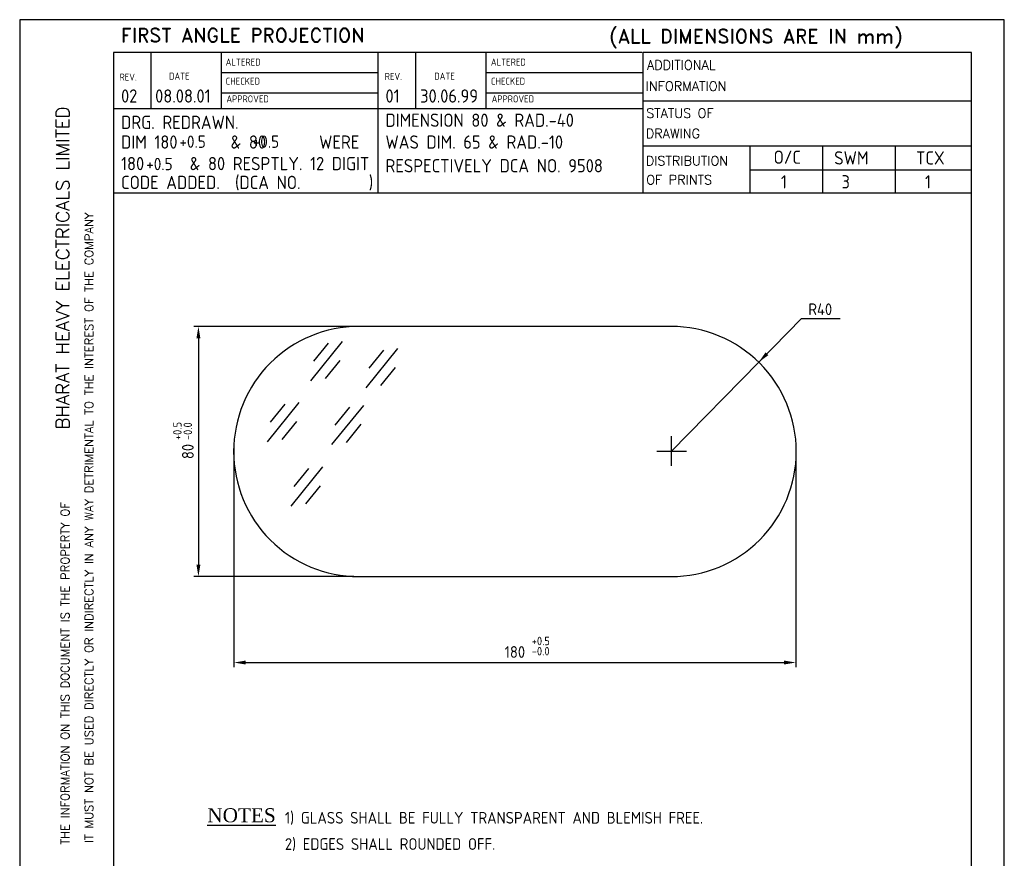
# Model space of a CAD drawing. Extents: x 0 to 315, y 0 to 445.
# Tile 4 of 4: x 0 to 315, y 177 to 445. Entities that reach past the tile are written whole.
import ezdxf
from ezdxf.enums import TextEntityAlignment as Align

# ---------------------------------------------------------------- set-up
doc = ezdxf.new("R2010")
doc.units = 0
doc.header["$LTSCALE"] = 0.3
doc.linetypes.add('CENTER', pattern=[50.8, 31.75, -6.35, 6.35, -6.35])
doc.layers.get('0').update_dxf_attribs({"linetype": 'CONTINUOUS'})
doc.layers.get('DEFPOINTS').update_dxf_attribs({"linetype": 'CONTINUOUS'})
doc.layers.add('TEXT', color=3, linetype='CONTINUOUS')
doc.styles.add('ROMAND', font='romand')
doc.styles.add('ROMANS', font='romans')
doc.styles.add('ROMANT', font='romantic.ttf')
doc.styles.get("Standard").update_dxf_attribs({"font": 'ISOCP'})
doc.dimstyles.new('ISO-25', dxfattribs={"dimscale": 1.5, "dimtxt": 2.5, "dimasz": 2.5, "dimexe": 1, "dimexo": 1, "dimgap": 1, "dimtad": 1, "dimdec": 0, "dimzin": 9, "dimtxsty": 'STANDARD', "dimcen": 0, "dimclrd": 1, "dimclre": 1, "dimclrt": 1, "dimazin": 3, "dimtfac": 1, "dimtdec": 0, "dimtmove": 0, "dimatfit": 3, "dimtolj": 1, "dimtzin": 9})

# ---------------------------------------------------------------- blocks, each defined once
blk = doc.blocks.new('*D18')
at = {"color": 1, "linetype": 'BYBLOCK'}
for p, q in [((104.19, 347.34), (52.93, 347.34)), ((54.43, 343.59), (54.43, 271.09)), ((104.19, 267.34), (52.93, 267.34))]:
    blk.add_line(p, q, dxfattribs=at)
for points in [[(53.8, 343.59), (55.05, 343.59), (54.43, 347.34)], [(53.8, 271.09), (55.05, 271.09), (54.43, 267.34)]]:
    blk.add_solid(points, dxfattribs=at)
at = {"layer": 'DEFPOINTS', "color": 0, "linetype": 'BYBLOCK'}
for p in [(105.69, 347.34), (54.43, 267.34), (105.69, 267.34)]:
    blk.add_point(p, dxfattribs=at)
at = {"color": 1, "linetype": 'BYBLOCK', "insert": (51.05, 307.34), "char_height": 3.75, "attachment_point": 5, "rotation": 90}
blk.add_mtext('\\A1;80', dxfattribs=at)
blk = doc.blocks.new('*D19')
at = {"color": 1, "linetype": 'BYBLOCK'}
for p, q in [((65.95, 310.38), (65.95, 238.51)), ((245.69, 305.84), (245.69, 238.51)), ((69.7, 240.01), (241.94, 240.01))]:
    blk.add_line(p, q, dxfattribs=at)
for points in [[(69.7, 240.64), (69.7, 239.39), (65.95, 240.01)], [(241.94, 240.64), (241.94, 239.39), (245.69, 240.01)]]:
    blk.add_solid(points, dxfattribs=at)
at = {"layer": 'DEFPOINTS', "color": 0, "linetype": 'BYBLOCK'}
for p in [(65.95, 311.88), (245.69, 307.34), (245.69, 240.01)]:
    blk.add_point(p, dxfattribs=at)
at = {"color": 1, "linetype": 'BYBLOCK', "insert": (155.82, 243.39), "char_height": 3.75, "attachment_point": 5}
blk.add_mtext('\\A1;180', dxfattribs=at)

msp = doc.modelspace()

# ---------------------------------------------------------------- linework, layer by layer
for p, q in [((0, 445.5), (0, 0)), ((315, 445.5), (0, 445.5)), ((315, 0), (315, 445.5)), ((199.19, 435), (30, 435)), ((30, 435), (30, 10.5)), ((42, 435), (42, 417)), ((64.5, 435), (64.5, 416.99)), ((114.6, 435), (114.6, 390)), ((126.6, 435), (126.6, 416.98)), ((149.1, 435), (149.1, 416.97)), ((199.5, 390), (199.5, 435)), ((304.5, 435), (199.5, 435)), ((304.5, 10.5), (304.5, 435)), ((64.5, 428.57), (114.6, 428.57)), ((149.1, 428.57), (199.19, 428.57)), ((30, 423), (30, 423)), ((64.5, 422.14), (114.6, 422.14)), ((149.1, 422.14), (199.19, 422.14)), ((199.5, 419.54), (304.5, 419.54)), ((199.5, 416.96), (30, 417)), ((304.5, 405), (199.5, 405)), ((233.62, 405), (233.62, 390)), ((256.87, 405), (256.87, 390)), ((280.12, 405), (280.12, 390)), ((233.62, 397.5), (304.5, 397.5)), ((304.5, 390), (30, 390)), ((93.14, 329.97), (103.3, 342.53)), ((94.12, 336.22), (98.81, 342.01)), ((110.83, 327.73), (120.99, 340.29)), ((111.81, 333.98), (116.5, 339.77)), ((97.84, 330.7), (102.52, 336.49)), ((115.53, 328.46), (120.21, 334.25)), ((79.25, 310.45), (89.42, 323.02)), ((80.24, 316.71), (84.92, 322.49)), ((99.9, 309.54), (110.06, 322.11)), ((100.88, 315.8), (105.57, 321.58)), ((83.96, 311.18), (88.64, 316.97)), ((104.6, 310.27), (109.28, 316.06)), ((86.84, 289.84), (97.01, 302.41)), ((87.83, 296.1), (92.51, 301.88)), ((91.55, 290.57), (96.23, 296.36))]:
    msp.add_line(p, q)
at = {"color": 1, "linetype": 'BYBLOCK'}
for p, q in [((250.07, 349.86), (236.43, 335.92)), ((250.07, 349.86), (262.53, 349.86)), ((208.45, 307.34), (236.43, 335.92))]:
    msp.add_line(p, q, dxfattribs=at)
at = {"color": 3, "linetype": 'CENTER'}
for p, q in [((208.45, 312.26), (208.45, 302.42)), ((213.37, 307.34), (203.53, 307.34))]:
    msp.add_line(p, q, dxfattribs=at)
msp.add_lwpolyline([(68.45, 307.34), (68.45, 307.34, 0.414214), (108.45, 267.34), (208.45, 267.34, 0.414214), (248.45, 307.34), (248.45, 307.34, 0.414214), (208.45, 347.34), (108.45, 347.34, 0.414214)], format="xyb", close=True)
at = {"color": 1, "linetype": 'BYBLOCK'}
msp.add_solid([(238.61, 339.04), (239.5, 338.16), (236.43, 335.92)], dxfattribs=at)
at = {"layer": 'DEFPOINTS', "color": 0, "linetype": 'BYBLOCK'}
for p in [(236.43, 335.92), (208.45, 307.34)]:
    msp.add_point(p, dxfattribs=at)

# ---------------------------------------------------------------- texts
for s, height, p in [('02', 4.243, (32.43, 418.96)), ('08.08.01', 4.243, (43.33, 418.96)), ('01', 4.243, (117.02, 418.96)), ('30.06.99', 4.243, (128.12, 418.96)), ('DRG. REDRAWN.', 4.2429, (32.43, 410.54)), ('DIMENSION 80 & RAD.-40', 4.2429, (117.02, 411.22)), ('DIM 180       & 80       WERE', 4.2429, (32.43, 404.23)), ('+0.5', 3.95, (51.08, 404.5)), ('+0.5', 3.95, (74.54, 404.5)), ('WAS DIM. 65 & RAD.-10', 4.2429, (117.02, 404.23)), ('180      & 80 RESPTLY. 12 DIGIT', 4.2429, (32.43, 397.34)), ('+0.5', 3.95, (40.47, 397.34)), ('RESPECTIVELY DCA NO. 9508', 4.2429, (117.02, 396.65)), ('CODE ADDED.  (DCA NO.         )', 4.2429, (32.43, 391.31)), ('1', 4.24, (243.54, 391.51)), ('3', 4.24, (262.93, 391.51)), ('1', 4.24, (289.63, 391.51)), ('1) GLASS SHALL BE FULLY TRANSPARENT AND BLEMISH FREE.', 3.75, (84.86, 188.28)), ('2) EDGES SHALL ROUNDED OFF.', 3.75, (84.86, 179.88))]:
    msp.add_text(s, height=height).set_placement(p)
at = {"color": 1}
for s, p in [('+0.5', (51.8, 311)), ('-0.0', (55.12, 311))]:
    msp.add_text(s, height=2.7, rotation=90, dxfattribs=at).set_placement(p)
for s, p in [('+0.5', (163.82, 245.37)), ('-0.0', (163.82, 242.1))]:
    msp.add_text(s, height=2.7, dxfattribs=at).set_placement(p)
at = {"style": 'ROMANT'}
msp.add_text('%%UNOTES%%U', height=4.5, dxfattribs=at).set_placement((60.02, 188.72))
at = {"color": 3, "char_height": 4.243, "attachment_point": 1}
for s, insert, width in [('O/C', (241.18, 403.63), 13.0856), ('SWM', (260.58, 403.4), 13.0855), ('TCX', (286.75, 403.4), 13.0855)]:
    msp.add_mtext(s, dxfattribs=dict(at, insert=insert, width=width))
at = {"color": 1, "linetype": 'BYBLOCK', "insert": (256.11, 352.86), "char_height": 3.75, "attachment_point": 5}
msp.add_mtext('\\A1;R40', dxfattribs=at)
at = {"layer": 'TEXT'}
for s, height, style, p in [('FIRST ANGLE PROJECTION', 4.5, 'ROMAND', (32.37, 438.27)), ('(ALL DIMENSIONS ARE IN mm)', 4.5, 'ROMAND', (188.66, 438.01)), ('ADDITIONAL', 3, 'ROMANS', (200.67, 429.5)), ('INFORMATION', 3, 'ROMANS', (200.26, 422.73)), ('STATUS OF ', 3, 'ROMANS', (200.43, 414.09)), ('DRAWING', 3, 'ROMANS', (200.3, 407.58)), ('DISTRIBUTION', 3, 'ROMANS', (200.3, 398.88)), ('OF PRINTS', 3, 'ROMANS', (200.43, 392.8))]:
    msp.add_text(s, height=height, dxfattribs=dict(at, style=style)).set_placement(p)
for s, p in [('ALTERED', (65.9, 430.82)), ('ALTERED', (150.75, 430.82)), ('DATE', (47.78, 426.3)), ('REV.', (116.77, 426.23)), ('DATE', (132.62, 426.3)), ('REV.', (31.93, 426.02)), ('CHECKED', (65.9, 424.69)), ('CHECKED', (150.75, 424.69)), ('APPROVED', (66.14, 419.03)), ('APPROVED', (150.99, 419.03))]:
    msp.add_text(s, height=2.25, dxfattribs=at).set_placement(p)
at = {"layer": 'TEXT', "style": 'ROMAND', "width": 0.868356}
msp.add_text('BHARAT HEAVY ELECTRICALS LIMITED', height=4.2, rotation=90, dxfattribs=at).set_placement((15.86, 314.43), (15.86, 417.77), align=Align.FIT)
at = {"layer": 'TEXT', "style": 'ROMAND'}
for s, p in [('IT MUST NOT BE USED DIRECTLY OR INDIRECTLY IN ANY WAY DETRIMENTAL TO THE INTEREST OF THE COMPANY', (23.5, 182.1)), ('THE INFORMATION ON THIS DOCUMENT IS THE PROPERTY OF', (15.89, 181.56))]:
    msp.add_text(s, height=2.7, rotation=90, dxfattribs=at).set_placement(p)

# ---------------------------------------------------------------- dimensions: what is measured, and where the dimension line sits
dim = msp.add_linear_dim(base=(57.18, 267.34), p1=(108.45, 347.34), p2=(108.45, 267.34), angle=90, dimstyle='ISO-25')
dim.commit()
dim.dimension.update_dxf_attribs({"geometry": '*D18', "text_midpoint": (53.81, 307.34), "insert": (2.75, 0)})
dim = msp.add_linear_dim(base=(248.29, 239.82), p1=(68.55, 311.7), p2=(248.29, 307.15), dimstyle='ISO-25')
dim.commit()
dim.dimension.update_dxf_attribs({"geometry": '*D19', "text_midpoint": (158.42, 243.2), "insert": (2.6, -0.19)})

doc.saveas('drawing.dxf')
